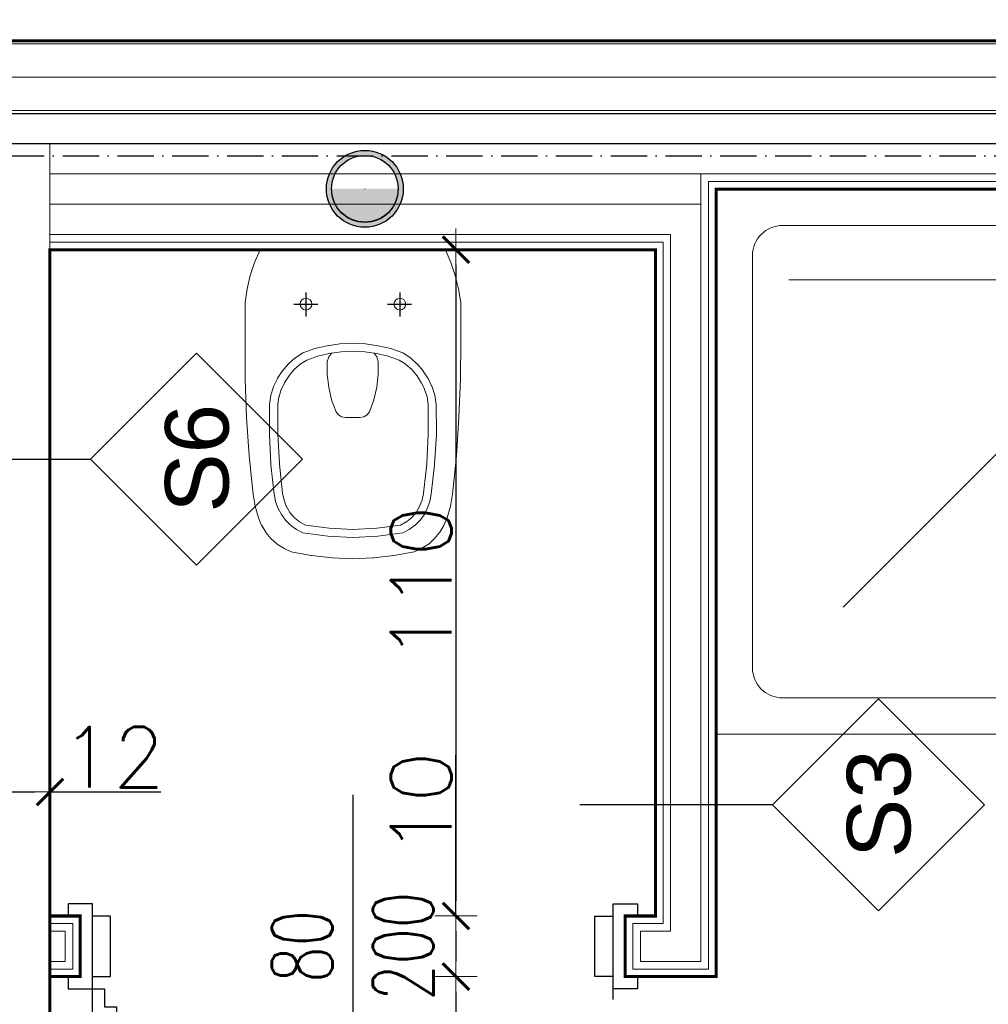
# Model space of a CAD drawing. Header units: metres. Extents: x 5541655 to 5610276, y 5589641 to 5627879.
# Tile 49 of 69: x 5604453 to 5604773, y 5626679 to 5627004. Entities that reach past the tile are written whole.
import ezdxf

# ---------------------------------------------------------------- set-up
doc = ezdxf.new("R2010")
doc.units = ezdxf.units.M
doc.header["$MEASUREMENT"] = 0
doc.linetypes.add('ACAD_ISO10W100', pattern=[18, 12, -3, 0, -3])
doc.linetypes.add('DASHED', pattern=[19.05, 12.7, -6.35])
doc.layers.get('0').update_dxf_attribs({"linetype": 'CONTINUOUS', "lineweight": 18})
doc.layers.get('Defpoints').update_dxf_attribs({"linetype": 'CONTINUOUS'})
for name, color, linetype in [('2D- Siatka Modularna', 7, 'ACAD_ISO10W100'), ('Budowlane - Opisy', 7, 'CONTINUOUS'), ('Budowlane - Sciany Wew', 7, 'CONTINUOUS'), ('Instalacje - Kanalizacja - Piony', 7, 'CONTINUOUS'), ('struktura', 7, 'CONTINUOUS'), ('wypelnienia wielobokow', 7, 'CONTINUOUS'), ('Wyposazenie Wew - Urzadzenia Sanitarne', 6, 'CONTINUOUS'), ('Ściany', 51, 'CONTINUOUS'), ('Ślusarka_okienna', 30, 'CONTINUOUS')]:
    doc.layers.add(name, color=color, linetype=linetype)
for name, color, linetype, lineweight in [('a___cienka___0.15', 10, 'CONTINUOUS', 15), ('a___ocieplenie', 214, 'BATTING', 5), ('MDCP', 7, 'CONTINUOUS', 18), ('WYMIARY WEW', 251, 'CONTINUOUS', 13)]:
    doc.layers.add(name, color=color, linetype=linetype, lineweight=lineweight)
doc.layers.add('a___wymiary', color=7, linetype='CONTINUOUS', lineweight=18, true_color=0x000000)
doc.styles.add('GENERATED_STYLE_2', font='arial.ttf')
doc.styles.add('JACEK_07', font='SIMPLEX.SHX', dxfattribs={"width": 0.7})
doc.styles.get("Standard").update_dxf_attribs({"font": 'simplex.shx'})
doc.linetypes.add('BATTING', pattern='A,0.0001,-0.1,[134,ltypeshp.shx,S=0.1,R=0,X=-0.1,Y=0],-0.2,[134,ltypeshp.shx,S=0.1,R=180,X=0.1,Y=0],-0.1', length=0.4001)
doc.dimstyles.new('1_50', dxfattribs={"dimtxt": 20, "dimasz": 5, "dimexe": 1.25, "dimexo": 0.625, "dimgap": 1.5, "dimtad": 1, "dimdec": 3, "dimlfac": 0.5, "dimrnd": 0.1, "dimdsep": 46, "dimtxsty": 'Standard', "dimblk": 'znacznik', "dimcen": 1.5, "dimse1": 1, "dimse2": 1, "dimclrd": 256, "dimclrt": 256, "dimazin": 0, "dimtfac": 1, "dimtdec": 3, "dimtmove": 0, "dimatfit": 3, "dimldrblk": 'znacznik', "dimfxl": 1, "dimarcsym": 0})
doc.dimstyles.new('GENERATED_STYLE__62', dxfattribs={"dimtxt": 0.18, "dimasz": 13.68, "dimexe": 0.18, "dimexo": 0.0625, "dimgap": 0.09, "dimtad": 0, "dimtih": 1, "dimtoh": 1, "dimdec": 4, "dimzin": 0, "dimdsep": 46, "dimtxsty": 'Standard', "dimcen": 0.09, "dimadec": 0, "dimazin": 0, "dimtfac": 1, "dimtdec": 4, "dimtmove": 0, "dimatfit": 3, "dimldrblk": 'ARROWHEAD_5', "dimfxl": 1, "dimtolj": 1, "dimtzin": 0, "dimarcsym": 0})

# ---------------------------------------------------------------- blocks, each defined once
blk = doc.blocks.new('Miska_KOŁO_Style')
at = {"lineweight": 15}
for points in [[(16.46, -40.38), (16.13, -42.35), (15.57, -44.28), (15.05, -45.51), (15.04, -45.54), (14.37, -46.65), (14.35, -46.68), (13.51, -47.7), (12.54, -48.59), (12.51, -48.61), (11.4, -49.3), (11.37, -49.32), (10.17, -49.88), (6.85, -50.46), (6.76, -50.47), (3.43, -50.86), (3.34, -50.86), (0.03, -51.04), (-3.32, -50.86), (-3.41, -50.86), (-6.76, -50.47), (-6.85, -50.46), (-10.17, -49.88), (-11.35, -49.32), (-11.37, -49.3), (-12.46, -48.61), (-12.49, -48.59), (-13.51, -47.7), (-14.35, -46.68), (-14.37, -46.65), (-15.04, -45.54), (-15.05, -45.51), (-15.57, -44.28), (-16.1, -42.35), (-16.46, -40.38), (-17.11, -34.03), (-17.52, -27.71), (-17.77, -21.37), (-17.77, -8.73), (-17.44, -6.47), (-16.93, -4.24), (-16.21, -2.11), (-15.31, 0), (15.31, 0), (15.31, -0.05), (15.31, 0), (16.21, -2.11), (16.93, -4.24), (17.49, -6.47), (17.83, -8.73), (17.83, -15.08), (17.83, -15.03), (17.8, -21.37), (17.54, -27.71), (17.11, -34.03), (16.46, -40.38), (16.46, -40.43)], [(-17.77, -8.73), (-17.77, -8.78)], [(-17.77, -15.03), (-17.77, -15.08)], [(12.95, -40.43), (12.95, -40.38), (13.5, -35.53), (13.51, -35.39), (13.82, -30.52), (13.82, -30.38), (13.77, -25.53), (13.56, -24.03), (13.56, -24), (13.09, -22.64), (13.07, -22.6), (12.43, -21.25), (12.42, -21.22), (11.65, -20.03), (11.63, -20.01), (10.63, -18.85), (10.6, -18.82), (9.54, -17.86), (9.52, -17.85), (8.25, -17.05), (6.27, -16.31), (4.21, -15.85), (2.13, -15.54), (0.03, -15.51), (-2.11, -15.54), (-4.21, -15.85), (-6.27, -16.31), (-8.25, -17.05), (-9.47, -17.85), (-9.49, -17.86), (-10.6, -18.82), (-10.63, -18.85), (-11.61, -20.01), (-11.63, -20.03), (-12.42, -21.22), (-12.43, -21.25), (-13.07, -22.6), (-13.09, -22.64), (-13.5, -24), (-13.51, -24.03), (-13.77, -25.53), (-13.77, -30.38), (-13.77, -30.52), (-13.51, -35.39), (-13.5, -35.53), (-12.95, -40.38), (-12.74, -41.52), (-12.73, -41.55), (-12.37, -42.61), (-12.35, -42.64), (-11.79, -43.71), (-11.78, -43.74), (-11.11, -44.65), (-11.09, -44.67), (-10.25, -45.51), (-10.22, -45.53), (-9.31, -46.2), (-9.29, -46.21), (-8.25, -46.75), (-4.14, -47.31), (0.03, -47.52), (4.14, -47.31), (8.25, -46.75), (9.32, -46.21), (9.34, -46.2), (10.22, -45.53), (10.25, -45.51), (11.12, -44.67), (11.14, -44.65), (11.83, -43.74), (11.84, -43.71), (12.35, -42.64), (12.37, -42.61), (12.73, -41.55), (12.74, -41.52), (12.95, -40.38)], [(11.66, -40.17), (12.21, -35.42), (12.23, -35.29), (12.48, -30.46), (12.48, -30.33), (12.48, -25.56), (12.28, -24.28), (12.27, -24.26), (11.85, -23.08), (11.84, -23.04), (11.28, -21.89), (11.26, -21.86), (10.62, -20.8), (10.61, -20.78), (9.74, -19.78), (9.71, -19.75), (8.77, -18.94), (8.75, -18.92), (7.68, -18.24), (5.86, -17.59), (3.93, -17.13), (2, -16.87), (0.03, -16.82), (-1.9, -16.87), (-3.88, -17.13), (-5.75, -17.59), (-7.6, -18.24), (-8.7, -18.92), (-8.72, -18.94), (-9.63, -19.75), (-9.66, -19.78), (-10.5, -20.78), (-10.52, -20.8), (-11.21, -21.86), (-11.23, -21.89), (-11.79, -23.04), (-11.8, -23.08), (-12.17, -24.26), (-12.18, -24.28), (-12.38, -25.56), (-12.38, -30.33), (-12.38, -30.46), (-12.12, -35.29), (-12.11, -35.42), (-11.58, -40.17), (-11.58, -40.2)], [(-8.25, -17.05), (-8.25, -17.08)], [(-4.21, -18.49), (-4.21, -18.47), (-4.21, -20.6), (-3.96, -22.71), (-3.49, -24.76), (-2.75, -26.76), (-2.37, -27.27), (-2.36, -27.28), (-1.83, -27.61), (-1.81, -27.61), (-1.18, -27.71), (1.18, -27.71), (1.81, -27.61), (1.83, -27.61), (2.39, -27.28), (2.4, -27.27), (2.77, -26.76), (3.49, -24.76), (3.96, -22.71), (4.21, -20.6), (4.21, -18.47), (3.96, -17.7), (3.49, -17.05), (3.49, -17.08)], [(-3.44, -17.05), (-3.96, -17.7), (-4.21, -18.47)], [(4.21, -18.47), (4.21, -18.49)], [(-16.46, -40.38), (-16.46, -40.43)], [(-12.95, -40.38), (-12.95, -40.43)], [(-11.58, -40.25), (-11.35, -41.32), (-11.35, -41.35), (-10.97, -42.36), (-10.96, -42.39), (-10.38, -43.38), (-9.66, -44.23), (-9.64, -44.24), (-8.8, -44.91), (-8.78, -44.93), (-7.81, -45.46), (-3.88, -45.98), (0.08, -46.21)], [(-0.03, -46.21), (3.96, -45.98), (7.86, -45.46), (8.83, -44.93), (8.85, -44.91), (9.72, -44.24), (9.74, -44.23), (10.48, -43.38), (11.02, -42.39), (11.03, -42.36), (11.45, -41.35), (11.46, -41.32), (11.66, -40.25), (11.66, -40.3)], [(-15.57, -44.28), (-15.57, -44.31)], [(15.57, -44.28), (15.57, -44.31)]]:
    blk.add_lwpolyline(points, dxfattribs=at)
for points in [[(-7.73, -7.04), (-7.73, -11.02)], [(7.78, -7.04), (7.78, -11.02)], [(-9.73, -8.99), (-5.75, -8.99)], [(5.75, -8.99), (9.73, -8.99)]]:
    blk.add_lwpolyline(points)
for centre in [(-7.73, -8.99), (7.78, -8.99)]:
    blk.add_circle(centre, 0.976, dxfattribs=at)
blk = doc.blocks.new('Natrysk_90x90')
at = {"linetype": 'Continuous', "lineweight": 13}
for p, q in [((0, 90), (-90, 90)), ((-90, 90), (-90, 0)), ((0, 0), (0, 90)), ((-11, 84), (-79, 84)), ((-84, 79), (-84, 11)), ((-6, 11), (-6, 79)), ((-15, 25), (-15, 78)), ((-22, 22), (-69, 69)), ((-25, 15), (-78, 15)), ((-79, 6), (-11, 6)), ((-90, 0), (0, 0))]:
    blk.add_line(p, q, dxfattribs=at)
at = {"linetype": 'Continuous', "flags": 128}
blk.add_lwpolyline([(0, 0), (-90, 0)], dxfattribs=at)
at = {"linetype": 'Continuous', "lineweight": 13}
blk.add_circle((-15, 15), 2.2, dxfattribs=at)
for centre, start, end in [((-79, 79), 90, 180), ((-11, 79), 0, 90), ((-79, 11), 180, 270), ((-11, 11), 270, 0)]:
    blk.add_arc(centre, 5, start, end, dxfattribs=at)
blk = doc.blocks.new('*U314')
at = {"color": 7}
blk.add_lwpolyline([(45, 25), (45, -25)], dxfattribs=at)
for points in [[(-2, 5), (0, 5), (0, -5), (-2, -5), (-2, -7), (2, -7), (2, -5), (2, 7), (-2, 7), (-2, 5)], [(92, 5), (90, 5), (90, -5), (92, -5), (92, -7), (88, -7), (88, -5), (88, 7), (92, 7), (92, 5)], [(2, -5), (5, -5), (5, 5), (2, 5)], [(88, -5), (85, -5), (85, 5), (88, 5)]]:
    blk.add_lwpolyline(points)
blk.add_lwpolyline([(4, -7), (4, -10), (6, -10), (6, -90), (4, -90), (4, -93), (2, -93), (2, -7)], close=True)
at = {"linetype": 'DASHED'}
blk.add_arc((2, -7), 86, 270, 0, dxfattribs=at)
at = {"color": 7, "insert": (45, 0), "char_height": 10, "width": 10, "attachment_point": 5, "rotation": 90, "style": 'JACEK_07'}
blk.add_mtext('\\pxqc;80\\P200', dxfattribs=at)
blk = doc.blocks.new('ARROWHEAD_5')
at = {"linetype": 'Continuous'}
blk.add_line((0, 0), (-1, 0), dxfattribs=at)
blk.add_solid([(-1, 0.2679), (0, 0), (-1, -0.2679), (-1, 0.2679)], dxfattribs=at)
blk = doc.blocks.new('Pipe Straight 13_6')
at = {"layer": 'wypelnienia wielobokow', "linetype": 'Continuous'}
h = blk.add_hatch(color=256, dxfattribs=at)
h.paths.add_polyline_path([(-6.35, 0), (-6.35, 0, 1), (6.35, 0), (6.35, 0, 1)], flags=0)
h.paths.add_polyline_path([(0, -5.5, -1), (0, 5.5, -1)], flags=0)
for points in [[(5.5, 0.05, 1), (-5.5, 0.05)], [(-5.5, 0.05), (5.5, 0.05), (5.5, 0), (-5.5, 0)]]:
    blk.add_hatch(color=256, dxfattribs=at).paths.add_polyline_path(points, flags=0)
at = {"layer": 'Instalacje - Kanalizacja - Piony'}
for p, q in [((-6.35, 0), (-6.35, 0)), ((-5.5, 0), (-5.5, 0.05)), ((0, 0.05), (0, 0)), ((5.5, 0.05), (5.5, 0)), ((6.35, 0), (6.35, 0))]:
    blk.add_line(p, q, dxfattribs=at)
for centre, radius, start, end in [((0, 0), 6.35, 0, 180), ((0, 0), 6.35, 0, 180), ((0, 0.05), 5.5, 0, 180), ((0, 0), 5.5, 90, 270), ((0, 0), 5.5, 90, 270), ((0, 0), 5.5, 270, 90), ((0, 0), 5.5, 270, 90), ((0, 0), 6.35, 180, 0)]:
    blk.add_arc(centre, radius, start, end, dxfattribs=at)
blk = doc.blocks.new('Etykieta_7_2', base_point=(60454.97, 3091.8))
at = {"layer": 'Budowlane - Opisy'}
for p, q in [((60540.3, 3116.8), (60515.3, 3091.8)), ((60565.3, 3091.8), (60540.3, 3116.8)), ((60515.3, 3091.8), (60469.85, 3091.8)), ((60515.3, 3091.8), (60540.3, 3066.8)), ((60540.3, 3066.8), (60565.3, 3091.8))]:
    blk.add_line(p, q, dxfattribs=at)
at = {"layer": 'Budowlane - Opisy', "insert": (60548.07, 3079.22), "char_height": 15, "attachment_point": 7, "rotation": 90, "style": 'GENERATED_STYLE_2'}
blk.add_mtext('{S3}', dxfattribs=at)
blk = doc.blocks.new('znacznik')
at = {"layer": 'a___wymiary'}
for p, q in [((0, 1.394), (0, -1.394)), ((1.394, 0), (-1.394, 0))]:
    blk.add_line(p, q, dxfattribs=at)
at = {"layer": 'a___wymiary', "const_width": 0.2}
blk.add_lwpolyline([(0.876, 0.876), (-0.876, -0.876)], dxfattribs=at)
blk = doc.blocks.new('*D915')
at = {"layer": 'Defpoints', "color": 0}
for p in [(5604463.06, 5627380.61), (5604463.06, 5626927.98), (5604443.06, 5626925.27)]:
    blk.add_point(p, dxfattribs=at)
at = {"layer": 'MDCP', "lineweight": -2}
for p, q in [((5604457.11, 5627394.11), (5604453.06, 5627380.61)), ((5604488.68, 5627394.11), (5604457.11, 5627394.11)), ((5604448.06, 5627380.61), (5604458.06, 5627380.61))]:
    blk.add_line(p, q, dxfattribs=at)
at = {"layer": 'MDCP', "lineweight": -2, "xscale": 5, "yscale": 5, "zscale": 5, "rotation": 180}
blk.add_blockref('znacznik', (5604443.06, 5627380.61), dxfattribs=at)
at = {"layer": 'MDCP', "lineweight": -2, "xscale": 5, "yscale": 5, "zscale": 5}
blk.add_blockref('znacznik', (5604463.06, 5627380.61), dxfattribs=at)
at = {"layer": 'MDCP', "insert": (5604472.9, 5627405.61), "char_height": 20, "attachment_point": 5}
blk.add_mtext('10', dxfattribs=at)
blk = doc.blocks.new('*D916')
at = {"layer": 'Defpoints', "color": 0}
for p in [(5604663.06, 5627380.61), (5604463.06, 5626927.98), (5604663.06, 5626927.98)]:
    blk.add_point(p, dxfattribs=at)
at = {"layer": 'MDCP', "lineweight": -2}
blk.add_line((5604468.06, 5627380.61), (5604658.06, 5627380.61), dxfattribs=at)
at = {"layer": 'MDCP', "lineweight": -2, "xscale": 5, "yscale": 5, "zscale": 5, "rotation": 180}
blk.add_blockref('znacznik', (5604463.06, 5627380.61), dxfattribs=at)
at = {"layer": 'MDCP', "lineweight": -2, "xscale": 5, "yscale": 5, "zscale": 5}
blk.add_blockref('znacznik', (5604663.06, 5627380.61), dxfattribs=at)
at = {"layer": 'MDCP', "insert": (5604563.06, 5627392.11), "char_height": 20, "attachment_point": 5}
blk.add_mtext('100', dxfattribs=at)
blk = doc.blocks.new('*D917')
at = {"layer": 'Defpoints', "color": 0}
for p in [(5604683.06, 5627380.61), (5604683.06, 5626947.98), (5604663.06, 5626927.98)]:
    blk.add_point(p, dxfattribs=at)
at = {"layer": 'MDCP', "lineweight": -2}
for p, q in [((5604677.11, 5627394.11), (5604673.06, 5627380.61)), ((5604708.68, 5627394.11), (5604677.11, 5627394.11)), ((5604668.06, 5627380.61), (5604678.06, 5627380.61))]:
    blk.add_line(p, q, dxfattribs=at)
at = {"layer": 'MDCP', "lineweight": -2, "xscale": 5, "yscale": 5, "zscale": 5, "rotation": 180}
blk.add_blockref('znacznik', (5604663.06, 5627380.61), dxfattribs=at)
at = {"layer": 'MDCP', "lineweight": -2, "xscale": 5, "yscale": 5, "zscale": 5}
blk.add_blockref('znacznik', (5604683.06, 5627380.61), dxfattribs=at)
at = {"layer": 'MDCP', "insert": (5604692.9, 5627405.61), "char_height": 20, "attachment_point": 5}
blk.add_mtext('10', dxfattribs=at)
blk = doc.blocks.new('*D918')
at = {"layer": 'Defpoints', "color": 0}
for p in [(5604863.06, 5627380.61), (5604683.06, 5626947.98), (5604863.06, 5626947.98)]:
    blk.add_point(p, dxfattribs=at)
at = {"layer": 'MDCP', "lineweight": -2}
blk.add_line((5604688.06, 5627380.61), (5604858.06, 5627380.61), dxfattribs=at)
at = {"layer": 'MDCP', "lineweight": -2, "xscale": 5, "yscale": 5, "zscale": 5, "rotation": 180}
blk.add_blockref('znacznik', (5604683.06, 5627380.61), dxfattribs=at)
at = {"layer": 'MDCP', "lineweight": -2, "xscale": 5, "yscale": 5, "zscale": 5}
blk.add_blockref('znacznik', (5604863.06, 5627380.61), dxfattribs=at)
at = {"layer": 'MDCP', "insert": (5604773.06, 5627392.11), "char_height": 20, "attachment_point": 5}
blk.add_mtext('90', dxfattribs=at)
blk = doc.blocks.new('*D923')
at = {"layer": 'Defpoints', "color": 0}
for p in [(5603882.69, 5627428.09), (5603882.69, 5626996.98), (5605913.43, 5626994.98)]:
    blk.add_point(p, dxfattribs=at)
at = {"layer": 'MDCP', "lineweight": -2}
blk.add_line((5605908.43, 5627428.09), (5603887.69, 5627428.09), dxfattribs=at)
at = {"layer": 'MDCP', "lineweight": -2, "xscale": 5, "yscale": 5, "zscale": 5, "rotation": 180}
blk.add_blockref('znacznik', (5603882.69, 5627428.09), dxfattribs=at)
at = {"layer": 'MDCP', "lineweight": -2, "xscale": 5, "yscale": 5, "zscale": 5}
blk.add_blockref('znacznik', (5605913.43, 5627428.09), dxfattribs=at)
at = {"layer": 'MDCP', "insert": (5604898.06, 5627439.59), "char_height": 20, "attachment_point": 5}
blk.add_mtext('1015.4', dxfattribs=at)
blk = doc.blocks.new('*D961')
at = {"layer": 'Defpoints', "color": 0}
for p in [(5604618.1, 5626927.98), (5604597.13, 5626707.98), (5604625.19, 5626707.98)]:
    blk.add_point(p, dxfattribs=at)
at = {"layer": 'WYMIARY WEW', "lineweight": -2}
blk.add_line((5604597.13, 5626922.98), (5604597.13, 5626712.98), dxfattribs=at)
at = {"layer": 'WYMIARY WEW', "lineweight": -2, "xscale": 5, "yscale": 5, "zscale": 5}
for p, rotation in [((5604597.13, 5626927.98), 90), ((5604597.13, 5626707.98), 270)]:
    blk.add_blockref('znacznik', p, dxfattribs=dict(at, rotation=rotation))
at = {"layer": 'WYMIARY WEW', "insert": (5604585.63, 5626817.98), "char_height": 20, "attachment_point": 5, "rotation": 90}
blk.add_mtext('110', dxfattribs=at)
blk = doc.blocks.new('*D963')
at = {"layer": 'Defpoints', "color": 0}
for p in [(5604635.19, 5626707.98), (5604597.13, 5626687.98), (5604635.19, 5626687.98)]:
    blk.add_point(p, dxfattribs=at)
at = {"layer": 'WYMIARY WEW', "lineweight": -2}
for p, q in [((5604597.13, 5626707.98), (5604597.13, 5626761.05)), ((5604597.13, 5626702.98), (5604597.13, 5626692.98))]:
    blk.add_line(p, q, dxfattribs=at)
at = {"layer": 'WYMIARY WEW', "lineweight": -2, "xscale": 5, "yscale": 5, "zscale": 5}
for p, rotation in [((5604597.13, 5626707.98), 90), ((5604597.13, 5626687.98), 270)]:
    blk.add_blockref('znacznik', p, dxfattribs=dict(at, rotation=rotation))
at = {"layer": 'WYMIARY WEW', "insert": (5604585.63, 5626745.26), "char_height": 20, "attachment_point": 5, "rotation": 90}
blk.add_mtext('10', dxfattribs=at)
blk = doc.blocks.new('*D964')
at = {"layer": 'Defpoints', "color": 0}
for p in [(5604635.19, 5626687.98), (5604597.13, 5626486.98), (5604710.19, 5626486.98)]:
    blk.add_point(p, dxfattribs=at)
at = {"layer": 'WYMIARY WEW', "lineweight": -2}
blk.add_line((5604597.13, 5626682.98), (5604597.13, 5626491.98), dxfattribs=at)
at = {"layer": 'WYMIARY WEW', "lineweight": -2, "xscale": 5, "yscale": 5, "zscale": 5}
for p, rotation in [((5604597.13, 5626687.98), 90), ((5604597.13, 5626486.98), 270)]:
    blk.add_blockref('znacznik', p, dxfattribs=dict(at, rotation=rotation))
at = {"layer": 'WYMIARY WEW', "insert": (5604585.63, 5626587.48), "char_height": 20, "attachment_point": 5, "rotation": 90}
blk.add_mtext('100', dxfattribs=at)
blk = doc.blocks.new('*D1015')
at = {"layer": 'Defpoints', "color": 0}
for p in [(5605013.06, 5627293.77), (5604248.06, 5626996.98), (5605013.06, 5626992.98)]:
    blk.add_point(p, dxfattribs=at)
at = {"layer": 'WYMIARY WEW', "lineweight": -2}
blk.add_line((5604253.06, 5627293.77), (5605008.06, 5627293.77), dxfattribs=at)
at = {"layer": 'WYMIARY WEW', "lineweight": -2, "xscale": 5, "yscale": 5, "zscale": 5, "rotation": 180}
blk.add_blockref('znacznik', (5604248.06, 5627293.77), dxfattribs=at)
at = {"layer": 'WYMIARY WEW', "lineweight": -2, "xscale": 5, "yscale": 5, "zscale": 5}
blk.add_blockref('znacznik', (5605013.06, 5627293.77), dxfattribs=at)
at = {"layer": 'WYMIARY WEW', "insert": (5604630.56, 5627305.27), "char_height": 20, "attachment_point": 5}
blk.add_mtext('382.5', dxfattribs=at)
blk = doc.blocks.new('*D1149')
at = {"lineweight": -2, "ltscale": 5}
for p, q in [((5604444.06, 5626748.93), (5604458.06, 5626748.93)), ((5604463.06, 5626748.93), (5604499.63, 5626748.93))]:
    blk.add_line(p, q, dxfattribs=at)
at = {"layer": 'Defpoints', "color": 0, "ltscale": 5}
for p in [(5604439.06, 5626748.93), (5604463.06, 5626748.93), (5604463.06, 5626748.93)]:
    blk.add_point(p, dxfattribs=at)
at = {"lineweight": -2, "ltscale": 5, "xscale": 5, "yscale": 5, "zscale": 5, "rotation": 180}
blk.add_blockref('znacznik', (5604439.06, 5626748.93), dxfattribs=at)
at = {"lineweight": -2, "ltscale": 5, "xscale": 5, "yscale": 5, "zscale": 5}
blk.add_blockref('znacznik', (5604463.06, 5626748.93), dxfattribs=at)
at = {"ltscale": 5, "insert": (5604483.85, 5626760.43), "char_height": 20, "attachment_point": 5}
blk.add_mtext('12', dxfattribs=at)

msp = doc.modelspace()

# ---------------------------------------------------------------- linework, layer by layer
at = {"layer": '2D- Siatka Modularna', "lineweight": 25}
for q in [(5606162.0597, 5626958.9756), (5606465.0678, 5626958.9756)]:
    msp.add_line((5603345.0596, 5626958.9756), q, dxfattribs=at)
at = {"layer": 'a___cienka___0.15'}
for points in [[(5605013.0597, 5626995.9756), (5604248.0597, 5626995.9756)], [(5605018.0597, 5626973.9756), (5604248.0597, 5626973.9756)]]:
    msp.add_lwpolyline(points, dxfattribs=at)
at = {"layer": 'a___ocieplenie', "color": 0, "linetype": 'BATTING', "ltscale": 24}
msp.add_lwpolyline([(5605013.0597, 5626984.9756), (5604248.0597, 5626984.9756)], dxfattribs=at)
at = {"layer": 'Budowlane - Opisy'}
for p, q in [((5604511.4998, 5626893.7664), (5604476.4998, 5626858.7664)), ((5604546.4998, 5626858.7664), (5604511.4998, 5626893.7664)), ((5604413.9652, 5626858.7664), (5604476.4998, 5626858.7664)), ((5604476.4998, 5626858.7664), (5604511.4998, 5626823.7664)), ((5604511.4998, 5626823.7664), (5604546.4998, 5626858.7664))]:
    msp.add_line(p, q, dxfattribs=at)
at = {"layer": 'Budowlane - Sciany Wew', "color": 251, "linetype": 'Continuous', "lineweight": 20}
for points in [[(5604463.0597, 5626932.9756), (5604668.0597, 5626932.9756), (5604668.0597, 5626702.9756), (5604658.0597, 5626702.9756), (5604658.0597, 5626692.9756), (5604678.0597, 5626692.9756), (5604678.0597, 5626952.9756), (5604868.0597, 5626952.9756), (5604868.0597, 5626481.9756), (5604743.0597, 5626481.9756), (5604743.0597, 5626471.9756), (5604806.0597, 5626471.9756), (5604806.0597, 5626456.9756), (5604816.0597, 5626456.9756), (5604816.0597, 5626471.9756), (5605013.0597, 5626471.9756), (5605013.0597, 5626481.9756), (5604883.0597, 5626481.9756), (5604883.0597, 5626952.9756), (5605013.0597, 5626952.9756)], [(5604463.0597, 5626930.4756), (5604665.5597, 5626930.4756), (5604665.5597, 5626705.4756), (5604655.5597, 5626705.4756), (5604655.5597, 5626690.4756), (5604680.5597, 5626690.4756), (5604680.5597, 5626950.4756), (5604865.5597, 5626950.4756), (5604865.5597, 5626484.4756), (5604740.5597, 5626484.4756), (5604740.5597, 5626469.4756), (5604803.5597, 5626469.4756), (5604803.5597, 5626454.4756), (5604818.5597, 5626454.4756), (5604818.5597, 5626469.4756), (5605015.5597, 5626469.4756), (5605015.5597, 5626484.4756), (5604885.5597, 5626484.4756), (5604885.5597, 5626950.4756), (5605015.5597, 5626950.4756)], [(5604463.0597, 5626690.4756), (5604470.5597, 5626690.4756), (5604470.5597, 5626705.4756), (5604463.0597, 5626705.4756)], [(5604463.0597, 5626692.9756), (5604468.0597, 5626692.9756), (5604468.0597, 5626702.9756), (5604463.0597, 5626702.9756)]]:
    msp.add_lwpolyline(points, dxfattribs=at)
at = {"layer": 'MDCP'}
for p, q in [((5604678.0597, 5626952.9756), (5604463.0597, 5626952.9756)), ((5604678.0597, 5626942.9756), (5604463.0597, 5626942.9756))]:
    msp.add_line(p, q, dxfattribs=at)
at = {"layer": 'MDCP', "lineweight": 30}
msp.add_lwpolyline([(5604248.0597, 5626972.9756), (5605013.0597, 5626972.9756)], dxfattribs=at)
at = {"layer": 'struktura'}
msp.add_line((5604888.8597, 5626962.9756), (5604428.0597, 5626962.9756), dxfattribs=at)
at = {"layer": 'WYMIARY WEW', "color": 0}
msp.add_line((5604463.0597, 5626926.9754), (5604463.0597, 5626962.9756), dxfattribs=at)
at = {"layer": 'Ściany', "color": 0, "const_width": 1}
for points in [[(5605013.0597, 5626996.9756), (5604248.0597, 5626996.9756), (5604248.0597, 5626972.9756), (5604243.0597, 5626972.9756), (5604243.0597, 5626947.9756), (5604439.0597, 5626947.9756), (5604439.0597, 5626690.9756), (5603963.0597, 5626690.9756), (5603963.0597, 5626947.9756), (5603973.0597, 5626947.9756), (5603973.0597, 5626972.9756), (5603968.0597, 5626972.9756), (5603968.0597, 5626996.9756), (5603882.6897, 5626996.9756), (5603882.6897, 5623984.9756)], [(5604463.0597, 5626486.9756), (5604463.0597, 5626687.9756), (5604473.0597, 5626687.9756), (5604473.0597, 5626707.9756), (5604463.0597, 5626707.9756), (5604463.0597, 5626927.9756), (5604663.0597, 5626927.9756), (5604663.0597, 5626707.9756), (5604653.0597, 5626707.9756), (5604653.0597, 5626687.9756), (5604683.0597, 5626687.9756), (5604683.0597, 5626947.9756), (5604863.0597, 5626947.9756), (5604863.0597, 5626486.9756)], [(5604463.0597, 5626707.9756), (5604463.0597, 5626687.9756)]]:
    msp.add_lwpolyline(points, dxfattribs=at)

# ---------------------------------------------------------------- block references
at = {"layer": 'Budowlane - Opisy', "xscale": 1.400000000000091, "yscale": 1.400000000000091, "zscale": 1.400000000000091}
msp.add_blockref('Etykieta_7_2', (5604617.208, 5626744.736), dxfattribs=at)
at = {"layer": 'Instalacje - Kanalizacja - Piony', "xscale": -2, "yscale": 2, "zscale": 200, "rotation": 180}
msp.add_blockref('Pipe Straight 13_6', (5604567.0597, 5626948.0758), dxfattribs=at)
at = {"layer": 'Wyposazenie Wew - Urzadzenia Sanitarne', "xscale": 2, "yscale": 2, "zscale": 2, "rotation": 90}
msp.add_blockref('Natrysk_90x90', (5604863.0597, 5626947.9756), dxfattribs=at)
at = {"layer": 'Wyposazenie Wew - Urzadzenia Sanitarne', "xscale": 2, "yscale": 2, "zscale": 2}
msp.add_blockref('Miska_KOŁO_Style', (5604563.0597, 5626927.9756), dxfattribs=at)
at = {"layer": 'Ślusarka_okienna', "xscale": 2, "yscale": 2, "zscale": 2}
msp.add_blockref('*U314', (5604473.0597, 5626697.9756), dxfattribs=at)

# ---------------------------------------------------------------- texts
at = {"layer": 'Budowlane - Opisy', "insert": (5604522.3654, 5626841.1531), "char_height": 21, "attachment_point": 7, "rotation": 90, "style": 'GENERATED_STYLE_2'}
msp.add_mtext('S6', dxfattribs=at)

# ---------------------------------------------------------------- dimensions: what is measured, and where the dimension line sits
at = {"ltscale": 5}
dim = msp.add_linear_dim(base=(5604463.0597, 5626748.9263), p1=(5604439.0597, 5626748.9263), p2=(5604463.0597, 5626748.9263), dimstyle='1_50', dxfattribs=at)
dim.commit()
dim.dimension.update_dxf_attribs({"geometry": '*D1149', "text_midpoint": (5604483.8454, 5626760.4263)})
at = {"layer": 'MDCP'}
dim = msp.add_linear_dim(base=(5603882.6897, 5627428.09), p1=(5605913.4297, 5626994.9756), p2=(5603882.6897, 5626996.9756), dimstyle='1_50', dxfattribs=at)
dim.commit()
dim.dimension.update_dxf_attribs({"geometry": '*D923', "text_midpoint": (5604898.0597, 5627439.59)})
for base, p1, p2, picture, middle in [((5604463.0597, 5627380.6075), (5604443.0597, 5626925.2684), (5604463.0597, 5626927.9756), '*D915', (5604458.6097, 5627405.6075)), ((5604683.0597, 5627380.6075), (5604663.0597, 5626927.9756), (5604683.0597, 5626947.9756), '*D917', (5604678.6097, 5627405.6075)), ((5604663.0597, 5627380.6075), (5604463.0597, 5626927.9756), (5604663.0597, 5626927.9756), '*D916', (5604563.0597, 5627392.1075)), ((5604863.0597, 5627380.6075), (5604683.0597, 5626947.9756), (5604863.0597, 5626947.9756), '*D918', (5604773.0597, 5627392.1075))]:
    dim = msp.add_linear_dim(base=base, p1=p1, p2=p2, dimstyle='1_50', override={"dimtmove": 1}, dxfattribs=at)
    dim.commit()
    dim.dimension.update_dxf_attribs({"geometry": picture, "text_midpoint": middle})
at = {"layer": 'WYMIARY WEW'}
dim = msp.add_linear_dim(base=(5605013.0597, 5627293.7732), p1=(5604248.0597, 5626996.9756), p2=(5605013.0597, 5626992.9756), dimstyle='1_50', override={"dimtmove": 1}, dxfattribs=at)
dim.commit()
dim.dimension.update_dxf_attribs({"geometry": '*D1015', "text_midpoint": (5604630.5597, 5627305.2732)})
dim = msp.add_linear_dim(base=(5604597.1313, 5626707.9756), p1=(5604618.0963, 5626927.9756), p2=(5604625.1886, 5626707.9756), angle=90, dimstyle='1_50', dxfattribs=at)
dim.commit()
dim.dimension.update_dxf_attribs({"geometry": '*D961', "text_midpoint": (5604585.6313, 5626817.9756)})
dim = msp.add_linear_dim(base=(5604597.1313, 5626687.9756), p1=(5604635.1886, 5626707.9756), p2=(5604635.1886, 5626687.9756), angle=90, dimstyle='1_50', dxfattribs=at)
dim.commit()
dim.dimension.update_dxf_attribs({"geometry": '*D963', "text_midpoint": (5604597.1313, 5626745.2613), "dimtype": 160})
dim = msp.add_linear_dim(base=(5604597.1313, 5626486.9756), p1=(5604635.1886, 5626687.9756), p2=(5604710.1886, 5626486.9756), angle=90, text='100', dimstyle='1_50', override={"dimtxsty": 'Standard', "dimtmove": 1}, dxfattribs=at)
dim.commit()
dim.dimension.update_dxf_attribs({"geometry": '*D964', "text_midpoint": (5604585.6313, 5626587.4756)})

# ---------------------------------------------------------------- leaders
at = {"layer": 'Budowlane - Opisy', "annotation_type": 0, "has_hookline": 1, "hookline_direction": 0, "text_width": 386.657}
msp.add_leader([(5604370.0077, 5626992.9756), (5604370.0077, 5627065.0478), (5604454.4671, 5627145.7149), (5604468.1471, 5627145.7149)], dimstyle='GENERATED_STYLE__62', dxfattribs=at)

doc.saveas('drawing.dxf')
